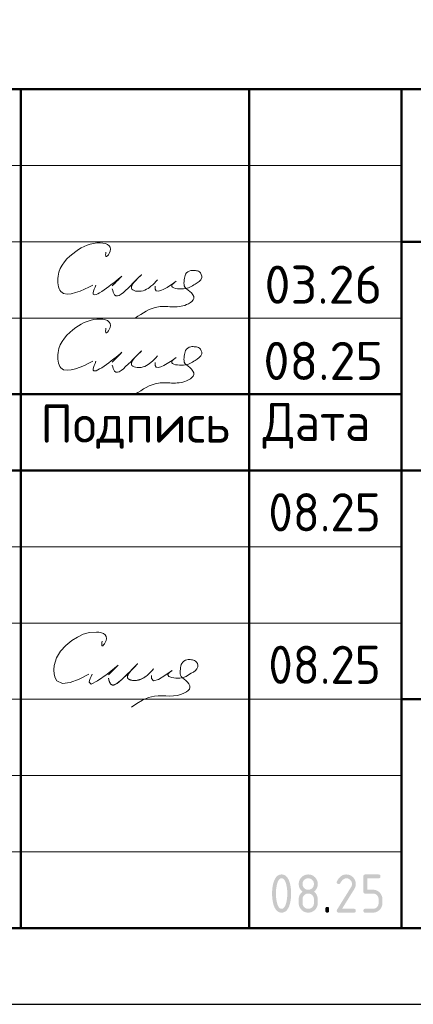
# Model space of a CAD drawing. Header units: millimetres. Extents: x 0 to 21000, y 0 to 14850.
# Tile 10 of 29: x 13496 to 14789, y 0 to 3228. Entities that reach past the tile are written whole.
import ezdxf

# ---------------------------------------------------------------- set-up
doc = ezdxf.new("R2010")
doc.units = ezdxf.units.MM
doc.layers.add('Standard', color=7, linetype='Continuous', lineweight=25)
doc.styles.add('ISOCPEUR', font='txt')

msp = doc.modelspace()

# ---------------------------------------------------------------- hatches: boundary and pattern name
at = {"layer": 'Standard', "linetype": 'Continuous', "lineweight": 25, "transparency": 33554687}
h = msp.add_hatch(color=7, dxfattribs=at)
h.paths.add_polyline_path([(14374.9, 363.1), (14374.9, 367), (14374.7, 370.8), (14374.5, 374.6), (14374.1, 378.2), (14373.7, 381.9), (14373.1, 385.4), (14372.4, 389), (14371.6, 392.4), (14371, 395), (14370.3, 397.3), (14369.6, 399.5), (14368.8, 401.5), (14368, 403.4), (14367.1, 405), (14366.2, 406.6), (14365.3, 407.9), (14364.3, 409.2), (14363.3, 410.2), (14362.2, 411.2), (14361.1, 411.8), (14360, 412.5), (14358.8, 412.8), (14357.5, 413.1), (14356.2, 413.1), (14355, 413.1), (14353.8, 412.8), (14352.6, 412.5), (14351.4, 411.8), (14350.3, 411.2), (14349.3, 410.2), (14348.2, 409.2), (14347.3, 407.9), (14346.3, 406.6), (14345.5, 405), (14344.6, 403.4), (14343.8, 401.4), (14343, 399.5), (14342.3, 397.2), (14341.6, 394.9), (14341, 392.3), (14340.1, 388.8), (14339.5, 385.2), (14338.8, 381.6), (14338.4, 378), (14338, 374.4), (14337.8, 370.6), (14337.6, 366.9), (14337.6, 363.1), (14337.6, 359.3), (14337.8, 355.5), (14338, 351.8), (14338.4, 348.1), (14338.8, 344.5), (14339.4, 340.9), (14340, 337.3), (14340.9, 333.9), (14341.5, 331.3), (14342.2, 329), (14342.9, 326.8), (14343.7, 324.8), (14344.5, 322.9), (14345.4, 321.3), (14346.3, 319.6), (14347.2, 318.4), (14348.2, 317.1), (14349.2, 316.1), (14350.3, 315.1), (14351.4, 314.5), (14352.5, 313.8), (14353.7, 313.5), (14354.9, 313.2), (14356.2, 313.2), (14357.5, 313.2), (14358.8, 313.5), (14360, 313.8), (14361.1, 314.5), (14362.2, 315.1), (14363.3, 316.1), (14364.3, 317.1), (14365.3, 318.4), (14366.2, 319.6), (14367.1, 321.3), (14368, 322.9), (14368.8, 324.8), (14369.6, 326.8), (14370.3, 329), (14371, 331.3), (14371.6, 333.9), (14372.4, 337.3), (14373.1, 340.9), (14373.7, 344.5), (14374.1, 348.1), (14374.5, 351.8), (14374.7, 355.5), (14374.9, 359.3)])
h.paths.add_polyline_path([(14387.4, 363.1), (14387.4, 360.3), (14387.4, 357.7), (14387.3, 355), (14387.1, 352.3), (14386.9, 349.7), (14386.7, 347.2), (14386.4, 344.7), (14386.1, 342.3), (14385.7, 339.9), (14385.3, 337.6), (14384.9, 335.3), (14384.4, 333), (14383.8, 330.8), (14383.2, 328.7), (14382.6, 326.5), (14382, 324.5), (14381, 321.5), (14379.8, 318.9), (14378.6, 316.3), (14377.3, 314.1), (14376, 311.8), (14374.6, 310), (14373.1, 308.1), (14371.5, 306.6), (14369.9, 305.1), (14368.1, 304), (14366.4, 302.9), (14364.5, 302.1), (14362.6, 301.4), (14360.5, 301), (14358.5, 300.6), (14356.2, 300.6), (14354, 300.6), (14352, 301), (14349.9, 301.4), (14348, 302.1), (14346.1, 302.9), (14344.3, 304), (14342.6, 305.1), (14341, 306.6), (14339.4, 308.1), (14337.9, 309.9), (14336.5, 311.8), (14335.2, 314), (14333.9, 316.2), (14332.7, 318.8), (14331.5, 321.4), (14330.5, 324.4), (14329.8, 326.4), (14329.2, 328.6), (14328.6, 330.7), (14328.1, 332.9), (14327.6, 335.2), (14327.2, 337.5), (14326.8, 339.8), (14326.4, 342.2), (14326.1, 344.7), (14325.8, 347.2), (14325.6, 349.7), (14325.4, 352.3), (14325.2, 354.9), (14325.1, 357.6), (14325.1, 360.3), (14325.1, 363.1), (14325.1, 365.9), (14325.1, 368.7), (14325.2, 371.4), (14325.4, 374), (14325.6, 376.6), (14325.8, 379.1), (14326.1, 381.6), (14326.4, 384), (14326.8, 386.5), (14327.2, 388.8), (14327.6, 391.1), (14328.1, 393.3), (14328.6, 395.6), (14329.2, 397.7), (14329.8, 399.8), (14330.5, 401.9), (14331.5, 404.8), (14332.7, 407.4), (14333.9, 410), (14335.2, 412.3), (14336.5, 414.5), (14337.9, 416.4), (14339.4, 418.2), (14341, 419.7), (14342.6, 421.2), (14344.3, 422.3), (14346.1, 423.4), (14348, 424.2), (14349.9, 424.9), (14352, 425.3), (14354, 425.6), (14356.2, 425.6), (14358.5, 425.6), (14360.5, 425.3), (14362.6, 424.9), (14364.5, 424.1), (14366.4, 423.4), (14368.1, 422.3), (14369.9, 421.2), (14371.5, 419.7), (14373.1, 418.2), (14374.6, 416.3), (14376, 414.5), (14377.3, 412.2), (14378.6, 410), (14379.8, 407.4), (14381, 404.8), (14382, 401.8), (14382.6, 399.7), (14383.2, 397.6), (14383.8, 395.5), (14384.4, 393.3), (14384.9, 391), (14385.3, 388.7), (14385.7, 386.4), (14386.1, 384), (14386.4, 381.6), (14386.7, 379.1), (14386.9, 376.5), (14387.1, 373.9), (14387.3, 371.3), (14387.4, 368.6), (14387.4, 365.9)], flags=16)
h = msp.add_hatch(color=7, dxfattribs=at)
h.paths.add_polyline_path([(14443.7, 313.2), (14445.6, 313.2), (14447.4, 313.5), (14449.2, 313.8), (14450.9, 314.5), (14452.6, 315.2), (14454.1, 316.2), (14455.6, 317.2), (14456.9, 318.6), (14458.3, 320), (14459.3, 321.5), (14460.3, 323), (14461, 324.7), (14461.7, 326.3), (14462, 328.1), (14462.3, 329.9), (14462.3, 331.9), (14462.3, 344.4), (14462.3, 346.4), (14462, 348.1), (14461.7, 349.9), (14461, 351.6), (14460.3, 353.3), (14459.3, 354.8), (14458.2, 356.3), (14456.9, 357.7), (14455.5, 359), (14454, 360.1), (14452.5, 361.1), (14450.8, 361.8), (14449.2, 362.5), (14447.4, 362.8), (14445.6, 363.2), (14443.7, 363.2), (14441.7, 363.2), (14439.9, 362.8), (14438.1, 362.5), (14436.5, 361.8), (14434.8, 361.1), (14433.3, 360.1), (14431.8, 359.1), (14430.4, 357.7), (14429.1, 356.3), (14428.1, 354.8), (14427, 353.3), (14426.4, 351.7), (14425.7, 350), (14425.3, 348.2), (14425, 346.4), (14425, 344.4), (14425, 331.9), (14425, 329.9), (14425.3, 328.1), (14425.7, 326.3), (14426.4, 324.7), (14427, 323), (14428.1, 321.5), (14429.1, 320), (14430.4, 318.6), (14431.8, 317.2), (14433.3, 316.2), (14434.8, 315.2), (14436.5, 314.5), (14438.1, 313.8), (14439.9, 313.5), (14441.7, 313.2)])
h.paths.add_polyline_path([(14443.7, 300.6), (14442.1, 300.6), (14440.5, 300.8), (14438.9, 300.9), (14437.4, 301.2), (14435.9, 301.5), (14434.5, 301.9), (14433.1, 302.4), (14431.7, 302.9), (14430.3, 303.5), (14429, 304.2), (14427.7, 304.9), (14426.4, 305.8), (14425.1, 306.6), (14423.9, 307.6), (14422.7, 308.6), (14421.6, 309.8), (14420.5, 310.9), (14419.5, 312.1), (14418.5, 313.3), (14417.6, 314.6), (14416.8, 315.9), (14416, 317.2), (14415.3, 318.5), (14414.8, 319.9), (14414.2, 321.3), (14413.8, 322.7), (14413.3, 324.1), (14413.1, 325.6), (14412.8, 327.1), (14412.6, 328.7), (14412.5, 330.3), (14412.5, 331.9), (14412.5, 344.4), (14412.5, 346.3), (14412.7, 348.2), (14412.9, 350), (14413.3, 351.8), (14413.7, 353.5), (14414.2, 355.2), (14414.8, 356.8), (14415.6, 358.4), (14416.4, 360), (14417.4, 361.4), (14418.4, 362.9), (14419.5, 364.3), (14420.7, 365.7), (14422.1, 366.9), (14423.4, 368.2), (14425, 369.4), (14423.4, 370.6), (14422.1, 371.9), (14420.7, 373.1), (14419.5, 374.5), (14418.4, 375.9), (14417.4, 377.3), (14416.4, 378.8), (14415.6, 380.4), (14414.8, 381.9), (14414.2, 383.6), (14413.7, 385.3), (14413.3, 387), (14412.9, 388.8), (14412.7, 390.6), (14412.5, 392.4), (14412.5, 394.4), (14412.5, 396), (14412.6, 397.6), (14412.8, 399.1), (14413.1, 400.6), (14413.3, 402.1), (14413.8, 403.6), (14414.2, 405), (14414.8, 406.4), (14415.3, 407.8), (14416, 409.1), (14416.8, 410.4), (14417.6, 411.7), (14418.5, 413), (14419.5, 414.2), (14420.5, 415.4), (14421.6, 416.5), (14422.7, 417.6), (14423.9, 418.6), (14425.1, 419.6), (14426.4, 420.5), (14427.7, 421.4), (14429, 422.1), (14430.3, 422.8), (14431.7, 423.4), (14433.1, 423.9), (14434.5, 424.4), (14435.9, 424.8), (14437.4, 425.1), (14438.9, 425.4), (14440.5, 425.5), (14442.1, 425.6), (14443.7, 425.6), (14445.3, 425.6), (14446.9, 425.5), (14448.4, 425.4), (14449.9, 425.1), (14451.4, 424.8), (14452.8, 424.4), (14454.3, 423.9), (14455.7, 423.4), (14457, 422.8), (14458.4, 422.1), (14459.7, 421.4), (14460.9, 420.5), (14462.2, 419.6), (14463.4, 418.6), (14464.6, 417.6), (14465.7, 416.5), (14466.9, 415.4), (14467.9, 414.2), (14468.9, 413), (14469.7, 411.7), (14470.6, 410.4), (14471.3, 409.1), (14472, 407.8), (14472.6, 406.4), (14473.2, 405), (14473.6, 403.6), (14474, 402.1), (14474.3, 400.6), (14474.6, 399.1), (14474.7, 397.6), (14474.9, 396), (14474.9, 394.4), (14474.9, 392.4), (14474.7, 390.6), (14474.5, 388.8), (14474.1, 387), (14473.7, 385.3), (14473.1, 383.6), (14472.5, 381.9), (14471.7, 380.4), (14471, 378.8), (14470, 377.3), (14469, 375.9), (14467.8, 374.5), (14466.7, 373.1), (14465.3, 371.9), (14463.9, 370.6), (14462.3, 369.4), (14464.6, 367.7), (14466.4, 365.8), (14468.3, 363.9), (14469.7, 361.8), (14471.1, 359.7), (14472.1, 357.4), (14473.1, 355.1), (14473.7, 352.6), (14473.9, 352), (14474, 351.2), (14474.1, 350.4), (14474.2, 349.5), (14474.3, 348.5), (14474.4, 347.4), (14474.5, 346.2), (14474.6, 344.9), (14474.6, 343.6), (14474.7, 342.2), (14474.8, 340.7), (14474.8, 339.1), (14474.8, 337.5), (14474.8, 335.7), (14474.9, 333.9), (14474.9, 331.9), (14474.9, 330.3), (14474.7, 328.7), (14474.6, 327.1), (14474.3, 325.6), (14474, 324.1), (14473.6, 322.7), (14473.2, 321.3), (14472.6, 319.9), (14472, 318.5), (14471.3, 317.2), (14470.6, 315.9), (14469.7, 314.6), (14468.9, 313.3), (14467.9, 312.1), (14466.9, 310.9), (14465.7, 309.8), (14464.6, 308.6), (14463.4, 307.6), (14462.2, 306.6), (14460.9, 305.8), (14459.7, 304.9), (14458.4, 304.2), (14457, 303.5), (14455.7, 302.9), (14454.3, 302.4), (14452.8, 301.9), (14451.4, 301.5), (14449.9, 301.2), (14448.4, 300.9), (14446.9, 300.8), (14445.3, 300.6)], flags=16)
h.paths.add_polyline_path([(14443.7, 375.6), (14445.6, 375.6), (14447.4, 376), (14449.2, 376.3), (14450.9, 377), (14452.6, 377.7), (14454.1, 378.7), (14455.6, 379.7), (14456.9, 381.1), (14458.3, 382.4), (14459.3, 383.9), (14460.3, 385.4), (14461, 387.1), (14461.7, 388.8), (14462, 390.6), (14462.3, 392.4), (14462.3, 394.4), (14462.3, 396.3), (14462, 398.1), (14461.7, 399.9), (14461, 401.6), (14460.3, 403.2), (14459.3, 404.7), (14458.2, 406.2), (14456.9, 407.6), (14455.5, 409), (14454, 410), (14452.5, 411.1), (14450.8, 411.7), (14449.2, 412.4), (14447.4, 412.8), (14445.6, 413.1), (14443.7, 413.1), (14441.7, 413.1), (14439.9, 412.8), (14438.1, 412.4), (14436.5, 411.7), (14434.8, 411.1), (14433.3, 410), (14431.8, 409), (14430.4, 407.7), (14429.1, 406.3), (14428.1, 404.8), (14427, 403.3), (14426.4, 401.6), (14425.7, 400), (14425.3, 398.1), (14425, 396.3), (14425, 394.4), (14425, 392.4), (14425.3, 390.6), (14425.7, 388.8), (14426.4, 387.1), (14427, 385.4), (14428.1, 383.9), (14429.1, 382.4), (14430.4, 381.1), (14431.8, 379.7), (14433.3, 378.7), (14434.8, 377.7), (14436.5, 377), (14438.1, 376.3), (14439.9, 376), (14441.7, 375.6)])
for points in [[(14568.6, 425.6), (14570.2, 425.6), (14571.8, 425.5), (14573.3, 425.4), (14574.8, 425.1), (14576.3, 424.8), (14577.8, 424.4), (14579.2, 423.9), (14580.6, 423.4), (14582, 422.8), (14583.3, 422.1), (14584.6, 421.4), (14585.9, 420.5), (14587.1, 419.6), (14588.3, 418.6), (14589.5, 417.6), (14590.7, 416.5), (14591.8, 415.4), (14592.8, 414.2), (14593.8, 413), (14594.7, 411.7), (14595.5, 410.4), (14596.3, 409.1), (14597, 407.8), (14597.5, 406.4), (14598.1, 405), (14598.5, 403.6), (14599, 402.1), (14599.2, 400.6), (14599.5, 399.1), (14599.7, 397.6), (14599.8, 396), (14599.8, 394.4), (14599.8, 392.2), (14599.5, 389.9), (14599.1, 387.7), (14598.4, 385.5), (14597.7, 383.2), (14596.6, 380.9), (14595.6, 378.7), (14594.1, 376.4), (14554.8, 313.2), (14593.6, 313.2), (14594.4, 313.2), (14595, 313.1), (14595.7, 313), (14596.3, 312.8), (14596.9, 312.6), (14597.4, 312.3), (14597.9, 312), (14598.3, 311.6), (14598.7, 311.2), (14598.9, 310.7), (14599.2, 310.2), (14599.4, 309.6), (14599.6, 309.1), (14599.7, 308.4), (14599.8, 307.7), (14599.8, 306.9), (14599.8, 306.1), (14599.7, 305.4), (14599.6, 304.8), (14599.4, 304.2), (14599.2, 303.6), (14598.9, 303.1), (14598.7, 302.6), (14598.3, 302.2), (14597.9, 301.8), (14597.4, 301.5), (14596.9, 301.2), (14596.3, 301), (14595.7, 300.8), (14595, 300.7), (14594.4, 300.6), (14593.6, 300.6), (14543.6, 300.6), (14542.8, 300.6), (14542.1, 300.7), (14541.4, 300.8), (14540.9, 301), (14540.3, 301.2), (14539.8, 301.5), (14539.3, 301.8), (14538.9, 302.2), (14538.5, 302.6), (14538.2, 303.1), (14537.9, 303.6), (14537.7, 304.2), (14537.5, 304.7), (14537.4, 305.4), (14537.3, 306.1), (14537.3, 306.9), (14537.3, 307.8), (14537.6, 308.7), (14537.9, 309.6), (14538.4, 310.5), (14584.2, 384.1), (14585, 385.3), (14585.6, 386.6), (14586.2, 387.9), (14586.5, 389.1), (14586.9, 390.4), (14587.1, 391.7), (14587.3, 393), (14587.3, 394.4), (14587.3, 396.3), (14587, 398.1), (14586.6, 399.9), (14585.9, 401.6), (14585.3, 403.2), (14584.2, 404.7), (14583.2, 406.3), (14581.8, 407.6), (14580.5, 409), (14578.9, 410), (14577.4, 411.1), (14575.8, 411.7), (14574.1, 412.4), (14572.3, 412.8), (14570.5, 413.1), (14568.6, 413.1), (14567.3, 413.1), (14566, 412.9), (14564.7, 412.6), (14563.4, 412.1), (14562.1, 411.6), (14560.9, 410.9), (14559.6, 410.2), (14558.4, 409.2), (14557.2, 408.2), (14556, 407), (14554.8, 405.8), (14553.6, 404.3), (14552.4, 402.8), (14551.3, 401.1), (14550.1, 399.4), (14549, 397.4), (14548.6, 396.6), (14548, 396.1), (14547.5, 395.5), (14546.8, 395.1), (14546.1, 394.8), (14545.3, 394.6), (14544.5, 394.4), (14543.6, 394.4), (14542.8, 394.4), (14542.1, 394.5), (14541.4, 394.6), (14540.9, 394.8), (14540.3, 395), (14539.8, 395.3), (14539.3, 395.5), (14538.9, 395.9), (14538.5, 396.3), (14538.2, 396.8), (14537.9, 397.3), (14537.7, 397.9), (14537.5, 398.5), (14537.4, 399.2), (14537.3, 399.8), (14537.3, 400.6), (14537.3, 401.3), (14537.5, 402), (14537.6, 402.6), (14537.9, 403.2), (14539.4, 406), (14540.9, 408.4), (14542.5, 410.9), (14544.2, 413), (14545.9, 415.1), (14547.7, 416.9), (14549.5, 418.6), (14551.4, 420), (14553.3, 421.4), (14555.3, 422.5), (14557.4, 423.5), (14559.5, 424.2), (14561.7, 424.9), (14563.9, 425.3), (14566.2, 425.6)], [(14624.8, 369.4), (14624.8, 419.4), (14624.8, 420.2), (14624.9, 420.9), (14625, 421.5), (14625.2, 422.1), (14625.4, 422.7), (14625.7, 423.2), (14626, 423.7), (14626.4, 424.1), (14626.7, 424.5), (14627.2, 424.8), (14627.7, 425.1), (14628.3, 425.3), (14628.9, 425.4), (14629.6, 425.5), (14630.3, 425.6), (14631, 425.6), (14674.7, 425.6), (14675.4, 425.6), (14676.1, 425.5), (14676.8, 425.4), (14677.4, 425.3), (14678, 425.1), (14678.5, 424.8), (14679, 424.5), (14679.3, 424.1), (14679.7, 423.7), (14680, 423.2), (14680.3, 422.7), (14680.5, 422.1), (14680.7, 421.5), (14680.8, 420.8), (14680.9, 420.2), (14680.9, 419.4), (14680.9, 418.6), (14680.8, 417.9), (14680.7, 417.2), (14680.5, 416.6), (14680.3, 416.1), (14680, 415.6), (14679.7, 415.1), (14679.3, 414.7), (14679, 414.3), (14678.5, 414), (14678, 413.7), (14677.4, 413.5), (14676.8, 413.3), (14676.1, 413.2), (14675.4, 413.1), (14674.7, 413.1), (14637.3, 413.1), (14637.3, 375.7), (14656, 375.7), (14657.6, 375.7), (14659.2, 375.5), (14660.8, 375.4), (14662.2, 375.1), (14663.7, 374.8), (14665.2, 374.4), (14666.6, 373.9), (14668, 373.4), (14669.4, 372.8), (14670.7, 372.1), (14672, 371.4), (14673.3, 370.5), (14674.5, 369.6), (14675.7, 368.6), (14676.9, 367.6), (14678.1, 366.5), (14679.2, 365.3), (14680.2, 364.1), (14681.2, 362.9), (14682.1, 361.7), (14682.9, 360.4), (14683.6, 359.1), (14684.3, 357.7), (14684.9, 356.4), (14685.5, 355), (14685.9, 353.5), (14686.3, 352.1), (14686.6, 350.6), (14686.9, 349.1), (14687, 347.6), (14687.2, 346), (14687.2, 344.4), (14687.2, 331.9), (14687.2, 330.3), (14687, 328.7), (14686.9, 327.2), (14686.6, 325.7), (14686.3, 324.1), (14685.9, 322.7), (14685.5, 321.3), (14684.9, 319.9), (14684.3, 318.5), (14683.6, 317.2), (14682.9, 315.9), (14682, 314.6), (14681.2, 313.3), (14680.2, 312.1), (14679.2, 310.9), (14678, 309.8), (14676.9, 308.6), (14675.7, 307.6), (14674.5, 306.6), (14673.2, 305.8), (14671.9, 304.9), (14670.6, 304.2), (14669.3, 303.5), (14667.9, 302.9), (14666.5, 302.4), (14665.1, 301.9), (14663.7, 301.5), (14662.2, 301.2), (14660.7, 300.9), (14659.1, 300.8), (14657.6, 300.6), (14656, 300.6), (14631, 300.6), (14630.3, 300.6), (14629.6, 300.7), (14628.9, 300.8), (14628.3, 301), (14627.7, 301.2), (14627.2, 301.5), (14626.7, 301.8), (14626.4, 302.2), (14626, 302.6), (14625.7, 303.1), (14625.4, 303.6), (14625.2, 304.2), (14625, 304.8), (14624.9, 305.4), (14624.8, 306.1), (14624.8, 306.9), (14624.8, 307.7), (14624.9, 308.4), (14625, 309.1), (14625.2, 309.6), (14625.4, 310.2), (14625.7, 310.7), (14626, 311.2), (14626.4, 311.6), (14626.7, 312), (14627.2, 312.3), (14627.7, 312.6), (14628.3, 312.8), (14628.9, 313), (14629.6, 313.1), (14630.3, 313.2), (14631, 313.2), (14656, 313.2), (14657.9, 313.2), (14659.7, 313.5), (14661.5, 313.8), (14663.2, 314.5), (14664.9, 315.2), (14666.4, 316.2), (14667.9, 317.2), (14669.2, 318.6), (14670.6, 320), (14671.6, 321.5), (14672.6, 323), (14673.3, 324.7), (14674, 326.3), (14674.3, 328.1), (14674.7, 329.9), (14674.7, 331.9), (14674.7, 344.4), (14674.7, 346.3), (14674.3, 348.1), (14674, 349.9), (14673.3, 351.6), (14672.6, 353.3), (14671.6, 354.8), (14670.6, 356.3), (14669.2, 357.7), (14667.8, 359), (14666.3, 360.1), (14664.8, 361.1), (14663.1, 361.8), (14661.5, 362.5), (14659.7, 362.8), (14657.9, 363.1), (14656, 363.1), (14631, 363.1), (14630.3, 363.1), (14629.6, 363.2), (14628.9, 363.3), (14628.3, 363.5), (14627.7, 363.7), (14627.2, 364), (14626.7, 364.3), (14626.4, 364.7), (14626, 365.1), (14625.7, 365.6), (14625.4, 366.1), (14625.2, 366.7), (14625, 367.2), (14624.9, 367.9), (14624.8, 368.6)], [(14499.9, 313.2), (14499.9, 313.9), (14500, 314.6), (14500.1, 315.3), (14500.3, 315.9), (14500.5, 316.5), (14500.8, 317), (14501.1, 317.5), (14501.5, 317.9), (14501.9, 318.3), (14502.4, 318.5), (14502.8, 318.8), (14503.4, 319), (14504, 319.2), (14504.7, 319.3), (14505.4, 319.4), (14506.2, 319.4), (14507, 319.4), (14507.6, 319.3), (14508.3, 319.2), (14508.9, 319), (14509.5, 318.8), (14510, 318.5), (14510.5, 318.3), (14510.9, 317.9), (14511.3, 317.5), (14511.6, 317), (14511.8, 316.5), (14512, 315.9), (14512.2, 315.3), (14512.3, 314.6), (14512.4, 313.9), (14512.4, 313.2), (14512.4, 306.9), (14512.4, 306.1), (14512.3, 305.4), (14512.2, 304.8), (14512, 304.2), (14511.8, 303.6), (14511.6, 303.1), (14511.3, 302.6), (14510.9, 302.2), (14510.5, 301.8), (14510, 301.5), (14509.5, 301.2), (14508.9, 301), (14508.3, 300.8), (14507.6, 300.7), (14507, 300.6), (14506.2, 300.6), (14505.4, 300.6), (14504.7, 300.7), (14504, 300.8), (14503.4, 301), (14502.8, 301.2), (14502.4, 301.5), (14501.9, 301.8), (14501.5, 302.2), (14501.1, 302.6), (14500.8, 303.1), (14500.5, 303.6), (14500.3, 304.2), (14500.1, 304.8), (14500, 305.4), (14499.9, 306.1), (14499.9, 306.9)]]:
    msp.add_hatch(color=7, dxfattribs=at).paths.add_polyline_path(points, flags=16)

# ---------------------------------------------------------------- linework, layer by layer
at = {"layer": 'Standard', "color": 7, "linetype": 'Continuous', "lineweight": 50, "transparency": 33554687}
for p, q in [((11500, 3000), (20750, 3000)), ((13500, 250), (13500, 3000)), ((14250, 250), (14250, 3000)), ((14750, 250), (14750, 3000)), ((14750, 2500), (20750, 2500)), ((11500, 2000), (14750, 2000)), ((11500, 2000), (14750, 2000)), ((11500, 1750), (14750, 1750)), ((11500, 1750), (14750, 1750)), ((14750, 1750), (20750, 1750)), ((14750, 1000), (20750, 1000))]:
    msp.add_line(p, q, dxfattribs=at)
at = {"layer": 'Standard', "color": 7, "linetype": 'Continuous', "lineweight": 13, "transparency": 33554687}
for p, q in [((11500, 2750), (14750, 2750)), ((11500, 2500), (14750, 2500)), ((11500, 2250), (14750, 2250)), ((11500, 1500), (14750, 1500)), ((11500, 1250), (14750, 1250)), ((11500, 1250), (14750, 1250)), ((11500, 1000), (14750, 1000)), ((11500, 1000), (14750, 1000)), ((11500, 750), (14750, 750)), ((11500, 500), (14750, 500))]:
    msp.add_line(p, q, dxfattribs=at)
at = {"layer": 'Standard', "color": 7, "linetype": 'Continuous', "lineweight": 25, "transparency": 33554687}
msp.add_line((11500, 250), (20750, 250), dxfattribs=at)
msp.add_line((11500, 250), (20750, 250), dxfattribs=at)
msp.add_line((11500, 250), (20750, 250), dxfattribs=at)
msp.add_lwpolyline([(0, 0), (21000, 0), (21000, 14850), (0, 14850), (0, 0)], close=True, dxfattribs=at)
at = {"layer": 'Standard', "color": 7, "linetype": 'Continuous', "lineweight": 50, "transparency": 33554687}
msp.add_lwpolyline([(1000, 14600), (20750, 14600), (20750, 250), (1000, 250), (1000, 14600)], close=True, dxfattribs=at)
at = {"layer": 'Standard', "color": 250, "linetype": 'Continuous', "lineweight": 18, "true_color": 0x2d2d2d, "transparency": 33554687}
for points in [[(13766.8, 1190.3), (13766.1, 1185), (13765.6, 1180.4), (13765.8, 1176.9), (13766.8, 1175.3), (13768.9, 1175.8), (13771.7, 1178.2), (13774.7, 1181.7), (13777.4, 1185.9), (13780.3, 1192.9), (13781.2, 1199.7), (13780.2, 1205.8), (13777.4, 1210.9), (13772, 1215.5), (13764.8, 1218.4), (13756.6, 1219.9), (13748, 1220.5), (13725.6, 1218.8), (13705, 1213), (13685.8, 1204), (13667.7, 1192.5), (13647.5, 1176.5), (13629.9, 1157.8), (13616.6, 1136), (13609.4, 1110.8), (13608.7, 1096.7), (13609.9, 1082.9), (13613.3, 1070.5), (13618.7, 1060.7), (13636.7, 1051.3), (13661.8, 1054.6), (13691.6, 1066.3), (13723.8, 1082.2)], [(13996.9, 1094.4), (13991.9, 1090.7), (13987.5, 1087), (13984.3, 1083.5), (13982.8, 1080.3), (13986, 1075), (13995.6, 1071.5), (14008.5, 1069.6), (14021.7, 1069.7), (14033, 1071.6), (14042.4, 1075.1), (14051, 1079.7), (14059.8, 1085.2), (14066.7, 1089.4), (14073.1, 1094.2), (14078.3, 1099.7), (14081, 1106.4), (14081.1, 1111.6), (14079.8, 1116.9), (14077.3, 1121.7), (14073.7, 1125.5), (14070.7, 1127.2), (14067.4, 1128.4), (14063.9, 1129.2), (14060.3, 1129.7), (14056.5, 1130.1), (14052.8, 1130.3), (14049.1, 1130.2), (14045.4, 1129.7), (14040.3, 1128), (14035.7, 1125.4), (14031.6, 1121.9), (14028.5, 1117.9), (14026.5, 1113.6), (14025.3, 1109), (14024.6, 1104.1), (14024, 1099.1), (14023.3, 1093.8), (14022.9, 1088.6), (14023, 1083.6), (14024, 1079.1), (14026.8, 1074.3), (14031.1, 1070), (14036.2, 1065.8), (14041.7, 1061.4), (14047.3, 1056.1), (14051.9, 1050.3), (14054.8, 1044.4), (14055.4, 1038.5), (14053.3, 1033.3), (14049.2, 1028.6), (14043.8, 1024.4), (14037.7, 1020.8), (14025.4, 1015.5), (14013.3, 1012.4), (14001, 1011), (13988.7, 1010.7), (13976.2, 1011.2), (13963.5, 1011.7), (13951, 1011.7), (13938.7, 1010.7), (13918.8, 1005.6), (13899.7, 997), (13881.1, 986.1), (13862.9, 974)], [(13733.8, 1082.2), (13730.7, 1074.8), (13728, 1067.8), (13725.8, 1061.5), (13724.6, 1056.3), (13731.1, 1049.3), (13752.3, 1060.2), (13783.4, 1082.9), (13819.4, 1111.6)], [(13935.9, 1099.6), (13935.6, 1099.3), (13935.4, 1099), (13935.1, 1098.7), (13934.9, 1098.4), (13931.1, 1094.4), (13927.3, 1090.3), (13923.4, 1086.4), (13919.4, 1082.5), (13916.8, 1080.2), (13914.3, 1078), (13911.6, 1075.9), (13908.9, 1073.8), (13906.6, 1072.3), (13904.3, 1070.8), (13902, 1069.4), (13899.5, 1068), (13897.4, 1067), (13895.2, 1066), (13893, 1065.1), (13890.8, 1064.3), (13888.7, 1063.6), (13886.5, 1063), (13884.4, 1062.5), (13882.2, 1062.2), (13880, 1061.9), (13877.9, 1061.7), (13875.7, 1061.6), (13873.6, 1061.5), (13871.4, 1061.6), (13869.2, 1061.8), (13867, 1062), (13864.8, 1062.4), (13863.1, 1062.7), (13861.3, 1063.2), (13859.6, 1063.7), (13857.9, 1064.3), (13856.8, 1064.7), (13855.7, 1065.2), (13854.7, 1065.8), (13853.7, 1066.5), (13853.1, 1066.9), (13852.6, 1067.4), (13852, 1067.9), (13851.5, 1068.5), (13851.2, 1069), (13850.9, 1069.5), (13850.7, 1070.1), (13850.4, 1070.6), (13850.3, 1071.2), (13850.1, 1071.9), (13850.1, 1072.5), (13850, 1073.2), (13850.1, 1074.1), (13850.2, 1075), (13850.4, 1075.8), (13850.6, 1076.7), (13851, 1078.1), (13851.6, 1079.4), (13852.2, 1080.7), (13852.8, 1081.9), (13854.1, 1084), (13855.4, 1085.9), (13856.8, 1087.9), (13858.2, 1089.8), (13860.9, 1093.2), (13863.7, 1096.5), (13866.6, 1099.7), (13869.7, 1102.8), (13873.1, 1106), (13876.6, 1109.2), (13880, 1112.6), (13883.4, 1116.2), (13883.5, 1116.3), (13883.6, 1116.4), (13883.7, 1116.5), (13883.8, 1116.6), (13883.8, 1116.6), (13883.8, 1116.6), (13883.8, 1116.6), (13883.8, 1116.6), (13883.8, 1116.6), (13883.8, 1116.6), (13883.8, 1116.6), (13883.8, 1116.6), (13883.8, 1116.6), (13883.8, 1116.6), (13883.8, 1116.6), (13883.8, 1116.6), (13883.8, 1116.6), (13883.8, 1116.6), (13883.8, 1116.5), (13883.8, 1116.5), (13883.8, 1116.5), (13883.7, 1116.4), (13883.6, 1116.3), (13883.6, 1116.2), (13877.4, 1110.8), (13871.8, 1105.2), (13866.4, 1099.5), (13861.1, 1093.8), (13853.5, 1085.9), (13845.6, 1078), (13837.6, 1070.4), (13829.3, 1062.9), (13826.5, 1060.4), (13823.6, 1057.9), (13820.6, 1055.5), (13817.6, 1053.3), (13815.8, 1052), (13814, 1050.8), (13812.2, 1049.7), (13810.2, 1048.7), (13809, 1048.2), (13807.8, 1047.7), (13806.6, 1047.3), (13805.3, 1046.9), (13804.4, 1046.7), (13803.5, 1046.6), (13802.6, 1046.6), (13801.7, 1046.6), (13801, 1046.7), (13800.3, 1046.8), (13799.7, 1046.9), (13799, 1047.2), (13798.4, 1047.4), (13797.8, 1047.8), (13797.2, 1048.1), (13796.6, 1048.6), (13796, 1049.1), (13795.4, 1049.7), (13794.9, 1050.4), (13794.4, 1051.1), (13793.6, 1052.3), (13792.9, 1053.6), (13792.3, 1054.9), (13791.7, 1056.3), (13790.5, 1059.6), (13789.4, 1062.9), (13788.5, 1066.3), (13787.6, 1069.8)], [(13787.6, 1069.8), (13789.2, 1063.9), (13790.9, 1058.5), (13792.8, 1053.7), (13795.1, 1050), (13804.3, 1046.7), (13816.6, 1052.6), (13831.4, 1064.8), (13848, 1080.8), (13861.9, 1094.6), (13874.2, 1106.7), (13882.1, 1114.7), (13883.3, 1116.2), (13880.8, 1113.9), (13876.6, 1109.8), (13871.3, 1104.5), (13865.6, 1098.5), (13858.5, 1090.1), (13852.9, 1082), (13850.1, 1074.6), (13851.5, 1068.6), (13854.5, 1065.9), (13858.9, 1063.9), (13864, 1062.5), (13869.5, 1061.8), (13882.4, 1062.2), (13894.2, 1065.6), (13905, 1071.2), (13914.7, 1078.4), (13920.3, 1083.4), (13925.6, 1088.6), (13930.8, 1094.1), (13935.9, 1099.6)], [(13819.4, 1111.6), (13811.4, 1103.6), (13803.5, 1095.7), (13795.5, 1087.7), (13787.6, 1079.8)], [(13928.8, 1078.4), (13928.7, 1075.7), (13928.6, 1073.1), (13928.6, 1070.6), (13928.8, 1068.4), (13936, 1060.6), (13951.6, 1065.1), (13972.9, 1077.7), (13996.9, 1094.4)]]:
    msp.add_lwpolyline(points, dxfattribs=at)
for points, start_tangent, end_tangent in [([(13779.6, 2466.3), (13779.6, 2451.3), (13790.2, 2461.9), (13790.2, 2486.9), (13760.8, 2496.5), (13680.5, 2468.5), (13622.2, 2386.8), (13631.5, 2336.7), (13736.6, 2358.2)], (-0.002121, -0.014264), (0.012144, 0.006193)), ([(13800.3, 2345.8), (13807.9, 2326.1), (13860.7, 2356.9), (13896.1, 2392.2), (13878.4, 2374.5), (13864.3, 2344.6), (13882.2, 2337.8), (13927.4, 2354.4), (13948.7, 2375.6)], (0.003, -0.011121), (0.006762, 0.007385)), ([(13948.7, 2375.6), (13947.6, 2374.5), (13932.2, 2358.6), (13921.7, 2349.9), (13912.3, 2344.1), (13903.5, 2340.3), (13895, 2338.2), (13886.3, 2337.6), (13877.6, 2338.4), (13870.7, 2340.3), (13866.5, 2342.5), (13864.3, 2344.6), (13863.2, 2346.6), (13862.8, 2349.2), (13863.4, 2352.8), (13865.6, 2357.9), (13871, 2365.8), (13882.4, 2378.8), (13896.1, 2392.2), (13896.6, 2392.6), (13896.6, 2392.6), (13896.6, 2392.6), (13896.6, 2392.6), (13896.6, 2392.6), (13896.3, 2392.3), (13873.9, 2369.8), (13842.1, 2339), (13830.4, 2329.3), (13823, 2324.8), (13818.1, 2323), (13814.5, 2322.6), (13811.8, 2323.2), (13809.4, 2324.6), (13807.1, 2327.1), (13804.5, 2332.3), (13800.3, 2345.8)], (-0.006753, -0.007375), (-0.00255, 0.009682)), ([(14009.7, 2370.5), (13995.5, 2356.3), (14034.5, 2345.7), (14072.6, 2361.2), (14093.8, 2382.4), (14086.5, 2401.5), (14073.1, 2405.7), (14058.1, 2405.7), (14041.2, 2393.9), (14036.8, 2375.2), (14036.8, 2355.2), (14054.4, 2337.5), (14068.2, 2314.5), (14050.5, 2296.9), (14001.5, 2286.8), (13951.5, 2286.8), (13875.7, 2250)], (-0.010143, -0.007596), (-0.008643, -0.005847)), ([(13746.6, 2358.2), (13737.4, 2332.4), (13832.1, 2387.6)], (-0.004545, -0.010871), (0.01343, 0.010823)), ([(13832.1, 2387.6), (13800.3, 2355.8)], (-0.007071, -0.007071), (-0.007071, -0.007071)), ([(13941.6, 2354.4), (13941.6, 2344.4), (14009.7, 2370.5)], (-0.000563, -0.010819), (0.013445, 0.009544)), ([(13779.6, 2216.3), (13779.6, 2201.3), (13790.2, 2211.9), (13790.2, 2236.9), (13760.8, 2246.5), (13680.5, 2218.5), (13622.2, 2136.8), (13631.5, 2086.7), (13736.6, 2108.2)], (-0.002121, -0.014264), (0.012144, 0.006193)), ([(13746.6, 2108.2), (13737.4, 2082.4), (13832.1, 2137.6)], (-0.004545, -0.010871), (0.01343, 0.010823)), ([(13800.3, 2095.8), (13807.9, 2076.1), (13860.7, 2106.9), (13896.1, 2142.2), (13878.4, 2124.5), (13864.3, 2094.6), (13882.2, 2087.8), (13927.4, 2104.4), (13948.7, 2125.6)], (0.003, -0.011121), (0.006762, 0.007385)), ([(13948.7, 2125.6), (13947.6, 2124.5), (13932.2, 2108.6), (13921.7, 2099.9), (13912.3, 2094.1), (13903.5, 2090.3), (13895, 2088.2), (13886.3, 2087.6), (13877.6, 2088.4), (13870.7, 2090.3), (13866.5, 2092.5), (13864.3, 2094.6), (13863.2, 2096.6), (13862.8, 2099.2), (13863.4, 2102.8), (13865.6, 2107.9), (13871, 2115.8), (13882.4, 2128.8), (13896.1, 2142.2), (13896.6, 2142.6), (13896.6, 2142.6), (13896.6, 2142.6), (13896.6, 2142.6), (13896.6, 2142.6), (13896.3, 2142.3), (13873.9, 2119.8), (13842.1, 2089), (13830.4, 2079.3), (13823, 2074.8), (13818.1, 2073), (13814.5, 2072.6), (13811.8, 2073.2), (13809.4, 2074.6), (13807.1, 2077.1), (13804.5, 2082.3), (13800.3, 2095.8)], (-0.006753, -0.007375), (-0.00255, 0.009682)), ([(13832.1, 2137.6), (13800.3, 2105.8)], (-0.007071, -0.007071), (-0.007071, -0.007071)), ([(14009.7, 2120.5), (13995.5, 2106.3), (14034.5, 2095.7), (14072.6, 2111.2), (14093.8, 2132.4), (14086.5, 2151.5), (14073.1, 2155.7), (14058.1, 2155.7), (14041.2, 2143.9), (14036.8, 2125.2), (14036.8, 2105.2), (14054.4, 2087.5), (14068.2, 2064.5), (14050.5, 2046.9), (14001.5, 2036.8), (13951.5, 2036.8), (13875.7, 2000)], (-0.010143, -0.007596), (-0.008643, -0.005847)), ([(13941.6, 2104.4), (13941.6, 2094.4), (14009.7, 2120.5)], (-0.000563, -0.010819), (0.013445, 0.009544))]:
    msp.add_spline(points, degree=3, dxfattribs=dict(at, start_tangent=start_tangent, end_tangent=end_tangent))

# ---------------------------------------------------------------- texts
at = {"layer": 'Standard', "color": 7, "linetype": 'Continuous', "lineweight": 25, "transparency": 33554687, "char_height": 125, "style": 'ISOCPEUR'}
for s, insert, width, attachment_point in [('\\A1;{\\fISOCPEUR|i0|b0;\\H125.000000;\\W1.000000;\\C7;03.26}\\P', (14493.1, 2421.9), 446.212, 2), ('\\A1;{\\fISOCPEUR|i0|b0;\\H125.000000;\\W1.000000;\\C7;08.25}\\P', (14493.1, 2171.9), 446.212, 2), ('\\W0.96;Подпись', (13564.7, 1821.4), 672.14, 7), ('\\W0.94;Дата', (14293.8, 1821.4), 483.868, 7), ('\\W0.94;08.25', (14312.5, 1550.6), 445.84, 7), ('\\W0.94;08.25', (14312.5, 1050.6), 445.84, 7)]:
    msp.add_mtext(s, dxfattribs=dict(at, insert=insert, width=width, attachment_point=attachment_point))

doc.saveas('drawing.dxf')
